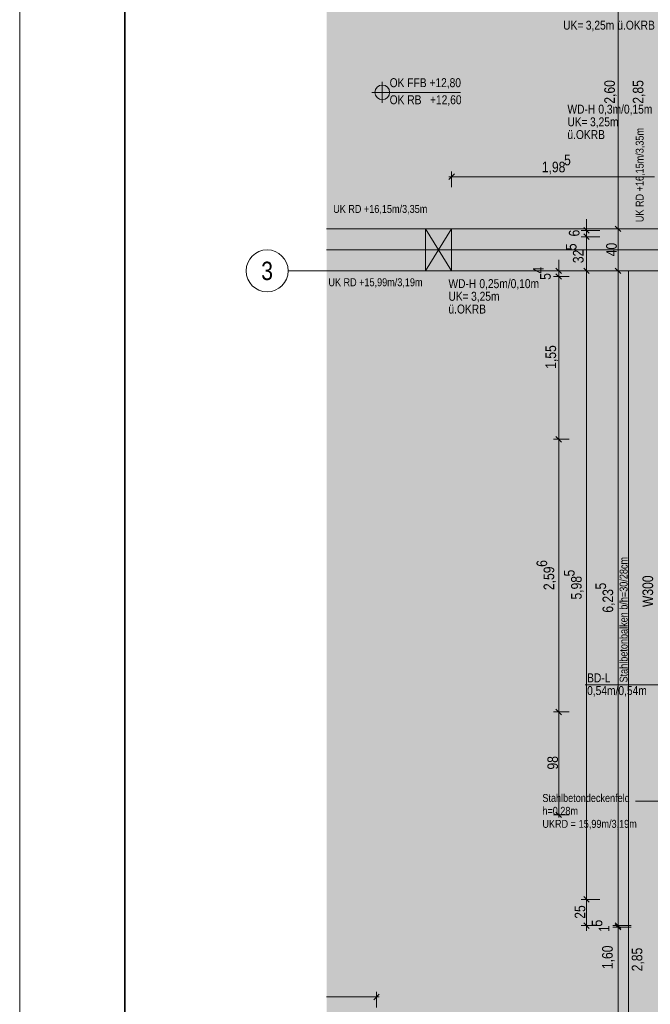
# Model space of a CAD drawing. Extents: x -620 to 3480, y 62 to 1112.
# Tile 58 of 76: x -620 to -500, y 628 to 815. Entities that reach past the tile are written whole.
import ezdxf
from ezdxf.enums import TextEntityAlignment as Align
from ezdxf.lldxf.tags import DXFTag

# ---------------------------------------------------------------- set-up
doc = ezdxf.new("R2010")
doc.units = 0
doc.layers.get('0').update_dxf_attribs({"lineweight": 13})
for name, color, linetype, lineweight, true_color in [('00_Beschriftung UZ', 3, 'Continuous', 13, 0x00ff00), ('30 -34 Innenwände- 11 Durchbruch', 4, 'Continuous', 9, 0x00ffff), ('30 -35 Decken- 1 Konstruktion-Träger- Stahlbeton', 7, 'grob-A06GA2HT8I', 13, 0x33aa00), ('30 -35 Decken- 1 Konstruktion-Träger- Stahlbeton -Ortbeton', 7, 'grob-A06GA2HT8I', 13, 0x33aa00), ('30 -35 Decken- 11 Bodendurchbruch', 7, 'Continuous', 15, 0x599559), ('70 -72 Beschriftung- 1 Beschriftung allgemein', 7, 'Continuous', 9, 0xff6633), ('70 -76 Bemaßung- 2 Allgemein', 7, 'Continuous', 5, 0x6666cc), ('iwb_Layout BA_Markierung', 7, 'Continuous', 9, 0xbadcdc), ('iwb_Schraffur_Unterzug', 7, 'Continuous', 5, 0xffffcc)]:
    doc.layers.add(name, color=color, linetype=linetype, lineweight=lineweight, true_color=true_color)
for name, color, linetype, lineweight in [('70 -71 Achsen- 1 Gebäudeachsen', 7, 'STRICHPUNKT2-A06GA2HU8I', 18), ('70 -72 Beschriftung- 5 Höhenkoten', 7, 'Continuous', 15), ('70 -75 Raumstempel- 3 Wandstempel', 7, 'Continuous', 50), ('iwb_Layout Achsbezeichung', 7, 'Continuous', 13), ('iwb_Plankopf Rahmen', 7, 'Continuous', 35)]:
    doc.layers.add(name, color=color, linetype=linetype, lineweight=lineweight)
doc.styles.get("Standard").update_dxf_attribs({"font": 'ARIALN.TTF'})
tags = doc.linetypes.add('grob-A06GA2HT8I', pattern=[14, 3, -8, 3]).pattern_tags.tags
tags[8:9] = [DXFTag(74, 4), DXFTag(75, 0), DXFTag(340, '0'), DXFTag(46, 0.0), DXFTag(50, 0.0), DXFTag(44, 0.0), DXFTag(45, 0.0)]
tags[6:7] = [DXFTag(74, 4), DXFTag(75, 0), DXFTag(340, '0'), DXFTag(46, 0.0), DXFTag(50, 0.0), DXFTag(44, 0.0), DXFTag(45, 0.0)]
tags[4:5] = [DXFTag(74, 4), DXFTag(75, 0), DXFTag(340, '0'), DXFTag(46, 0.0), DXFTag(50, 0.0), DXFTag(44, 0.0), DXFTag(45, 0.0)]
tags = doc.linetypes.add('STRICHPUNKT2', pattern=[12.7, 6.35, -3.175, 0, -3.175]).pattern_tags.tags
tags[10:11] = [DXFTag(74, 4), DXFTag(75, 0), DXFTag(340, '0'), DXFTag(46, 0.0), DXFTag(50, 0.0), DXFTag(44, 0.0), DXFTag(45, 0.0)]
tags[8:9] = [DXFTag(74, 4), DXFTag(75, 0), DXFTag(340, '0'), DXFTag(46, 0.0), DXFTag(50, 0.0), DXFTag(44, 0.0), DXFTag(45, 0.0)]
tags[6:7] = [DXFTag(74, 4), DXFTag(75, 0), DXFTag(340, '0'), DXFTag(46, 0.0), DXFTag(50, 0.0), DXFTag(44, 0.0), DXFTag(45, 0.0)]
tags[4:5] = [DXFTag(74, 4), DXFTag(75, 0), DXFTag(340, '0'), DXFTag(46, 0.0), DXFTag(50, 0.0), DXFTag(44, 0.0), DXFTag(45, 0.0)]
tags = doc.linetypes.add('STRICHPUNKT2-A06GA2HU8I', pattern=[12.7, 6.35, -3.175, 0, -3.175]).pattern_tags.tags
tags[10:11] = [DXFTag(74, 4), DXFTag(75, 0), DXFTag(340, '0'), DXFTag(46, 0.0), DXFTag(50, 0.0), DXFTag(44, 0.0), DXFTag(45, 0.0)]
tags[8:9] = [DXFTag(74, 4), DXFTag(75, 0), DXFTag(340, '0'), DXFTag(46, 0.0), DXFTag(50, 0.0), DXFTag(44, 0.0), DXFTag(45, 0.0)]
tags[6:7] = [DXFTag(74, 4), DXFTag(75, 0), DXFTag(340, '0'), DXFTag(46, 0.0), DXFTag(50, 0.0), DXFTag(44, 0.0), DXFTag(45, 0.0)]
tags[4:5] = [DXFTag(74, 4), DXFTag(75, 0), DXFTag(340, '0'), DXFTag(46, 0.0), DXFTag(50, 0.0), DXFTag(44, 0.0), DXFTag(45, 0.0)]

# ---------------------------------------------------------------- blocks, each defined once
blk = doc.blocks.new('Polygon-A06GA2HJ8I')
at = {"color": 0, "linetype": 'ByBlock', "lineweight": -2, "ltscale": 0.13}
blk.add_solid([(-496.96, 91.63), (-561.19, 91.46), (-496.8, 1077.03), (-561.19, 1077.03)], dxfattribs=at)
blk = doc.blocks.new('Referenz-A06GA2HW8I')
at = {"layer": '00_Beschriftung UZ', "color": 0, "linetype": 'Continuous', "lineweight": -2, "ltscale": 0.13}
blk.add_solid([(-500.36, 775.55), (-497.68, 776.88), (-500.35, 778.22)], dxfattribs=at)
at = {"layer": '30 -34 Innenwände- 11 Durchbruch', "color": 0, "linetype": 'Continuous', "lineweight": -2, "ltscale": 0.13}
for p, q in [((-542.38, 767.48), (-542.38, 775.48)), ((-542.38, 775.48), (-537.38, 767.48)), ((-537.38, 775.48), (-542.38, 767.48)), ((-542.38, 775.48), (-537.38, 775.48)), ((-537.38, 775.48), (-542.38, 767.48)), ((-537.38, 767.48), (-542.38, 775.48)), ((-537.38, 767.48), (-537.38, 775.48)), ((-542.38, 767.48), (-537.38, 767.48))]:
    blk.add_line(p, q, dxfattribs=at)
at = {"layer": '30 -34 Innenwände- 11 Durchbruch', "color": 0, "lineweight": -2}
for points in [[(-542.38, 767.48), (-542.38, 775.48), (-539.88, 771.48)], [(-537.38, 767.48), (-539.88, 771.48), (-537.38, 775.48)]]:
    blk.add_solid(points, dxfattribs=at)
at = {"layer": '30 -35 Decken- 1 Konstruktion-Träger- Stahlbeton', "color": 0, "lineweight": -2}
for p, q in [((-561.19, 775.48), (-2.68, 775.48)), ((-561.19, 767.48), (-2.68, 767.48))]:
    blk.add_line(p, q, dxfattribs=at)
at = {"layer": '30 -35 Decken- 1 Konstruktion-Träger- Stahlbeton -Ortbeton', "color": 0, "linetype": 'grob-A06GA2HT8I', "lineweight": -2, "ltscale": 0.13}
for p, q in [((-503.68, 610.48), (-503.68, 767.48)), ((-503.68, 767.48), (-497.68, 767.48))]:
    blk.add_line(p, q, dxfattribs=at)
at = {"layer": '30 -35 Decken- 11 Bodendurchbruch', "color": 0, "linetype": 'Continuous', "lineweight": -2, "ltscale": 0.13}
blk.add_line((-511.94, 688.66), (-495.41, 688.66), dxfattribs=at)
at = {"layer": '70 -71 Achsen- 1 Gebäudeachsen', "color": 0, "linetype": 'STRICHPUNKT2-A06GA2HU8I', "lineweight": -2, "ltscale": 0.13}
blk.add_line((-561.19, 771.48), (86.26, 771.48), dxfattribs=at)
at = {"layer": '70 -72 Beschriftung- 1 Beschriftung allgemein', "color": 0, "lineweight": -2}
blk.add_line((-502.37, 666.5), (-482.21, 666.5), dxfattribs=at)
at = {"layer": '70 -72 Beschriftung- 5 Höhenkoten', "color": 0, "linetype": 'Continuous', "lineweight": -2, "ltscale": 0.13}
for p, q in [((-550.58, 799.48), (-550.58, 803.48)), ((-550.58, 802.88), (-550.58, 801.48)), ((-550.58, 801.48), (-550.58, 802.88)), ((-552.58, 801.48), (-535.68, 801.48)), ((-551.98, 801.48), (-550.58, 801.48)), ((-550.58, 801.48), (-551.98, 801.48)), ((-549.18, 801.48), (-550.58, 801.48)), ((-550.58, 801.48), (-550.58, 800.08)), ((-550.58, 801.48), (-549.18, 801.48)), ((-550.58, 800.08), (-550.58, 801.48))]:
    blk.add_line(p, q, dxfattribs=at)
for major_axis in [(0, 1.4), (1.4, 0), (-1.4, 0), (0, -1.4)]:
    blk.add_ellipse((-550.58, 801.48), major_axis=major_axis, ratio=1, start_param=0, end_param=1.570796, dxfattribs=at)
at = {"layer": '70 -76 Bemaßung- 2 Allgemein', "color": 0, "linetype": 'Continuous', "lineweight": -2, "ltscale": 0.13}
for p, q in [((-505.68, 776.54), (-505.68, 826.42)), ((-537.92, 784.89), (-536.85, 785.95)), ((-537.38, 783.42), (-537.38, 786.42)), ((-537.88, 785.42), (-536.32, 785.42)), ((-498.75, 785.42), (-536.32, 785.42)), ((-511.68, 776.24), (-511.68, 777.3)), ((-505.68, 774.48), (-505.68, 776.54)), ((-505.68, 776.48), (-505.68, 774.42)), ((-509.18, 775.18), (-512.68, 775.18)), ((-511.15, 774.65), (-512.22, 775.71)), ((-511.68, 774.18), (-511.68, 776.24)), ((-511.68, 773.98), (-511.68, 775.18)), ((-511.68, 774.98), (-511.68, 772.92)), ((-511.68, 774.98), (-511.68, 772.92)), ((-503.18, 775.48), (-506.68, 775.48)), ((-503.18, 775.48), (-506.68, 775.48)), ((-505.15, 774.95), (-506.22, 776.01)), ((-506.22, 776.01), (-505.15, 774.95)), ((-509.18, 773.98), (-512.68, 773.98)), ((-509.18, 773.98), (-512.68, 773.98)), ((-512.22, 774.51), (-511.15, 773.45)), ((-512.22, 774.51), (-511.15, 773.45)), ((-511.68, 772.92), (-511.68, 771.86)), ((-511.68, 768.54), (-511.68, 772.92)), ((-505.68, 768.54), (-505.68, 774.42)), ((-516.99, 768.54), (-516.99, 769.6)), ((-514.99, 767.48), (-517.99, 767.48)), ((-516.46, 766.95), (-517.52, 768.01)), ((-516.99, 766.98), (-516.99, 768.54)), ((-516.99, 766.4), (-516.99, 767.48)), ((-509.18, 767.48), (-512.68, 767.48)), ((-509.18, 767.48), (-512.68, 767.48)), ((-511.15, 766.95), (-512.22, 768.01)), ((-512.22, 768.01), (-511.15, 766.95)), ((-511.68, 766.48), (-511.68, 768.54)), ((-511.68, 768.48), (-511.68, 766.42)), ((-503.18, 767.48), (-506.68, 767.48)), ((-503.18, 767.48), (-506.68, 767.48)), ((-505.15, 766.95), (-506.22, 768.01)), ((-506.22, 768.01), (-505.15, 766.95)), ((-505.68, 766.48), (-505.68, 768.54)), ((-505.68, 768.48), (-505.68, 766.42)), ((-514.99, 766.4), (-517.99, 766.4)), ((-514.99, 766.4), (-517.99, 766.4)), ((-517.52, 766.93), (-516.46, 765.87)), ((-517.52, 766.93), (-516.46, 765.87)), ((-516.99, 766.9), (-516.99, 765.34)), ((-516.99, 766.9), (-516.99, 765.34)), ((-516.99, 765.34), (-516.99, 764.28)), ((-516.99, 736.46), (-516.99, 765.34)), ((-511.68, 648.84), (-511.68, 766.42)), ((-505.68, 643.84), (-505.68, 766.42)), ((-514.99, 735.4), (-517.99, 735.4)), ((-514.99, 735.4), (-517.99, 735.4)), ((-516.46, 734.87), (-517.52, 735.93)), ((-517.52, 735.93), (-516.46, 734.87)), ((-516.99, 734.9), (-516.99, 736.46)), ((-516.99, 735.9), (-516.99, 734.34)), ((-516.99, 684.54), (-516.99, 734.34)), ((-516.99, 682.98), (-516.99, 684.54)), ((-514.99, 683.48), (-517.99, 683.48)), ((-514.99, 683.48), (-517.99, 683.48)), ((-516.46, 682.95), (-517.52, 684.01)), ((-517.52, 684.01), (-516.46, 682.95)), ((-516.99, 683.98), (-516.99, 682.42)), ((-516.99, 664.94), (-516.99, 682.42)), ((-514.99, 663.88), (-517.99, 663.88)), ((-516.46, 663.35), (-517.52, 664.41)), ((-516.99, 663.38), (-516.99, 664.94)), ((-509.18, 647.78), (-512.68, 647.78)), ((-509.18, 647.78), (-512.68, 647.78)), ((-511.15, 647.25), (-512.22, 648.31)), ((-512.22, 648.31), (-511.15, 647.25)), ((-511.68, 646.78), (-511.68, 648.84)), ((-511.68, 648.78), (-511.68, 646.72)), ((-511.68, 643.84), (-511.68, 646.72)), ((-511.15, 642.25), (-512.22, 643.31)), ((-511.68, 641.78), (-511.68, 643.84)), ((-505.15, 642.25), (-506.22, 643.31)), ((-505.15, 642.25), (-506.22, 643.31)), ((-505.68, 643.84), (-505.68, 644.9)), ((-505.68, 641.78), (-505.68, 643.84)), ((-505.68, 641.78), (-505.68, 643.84)), ((-505.68, 643.48), (-505.68, 641.42)), ((-505.68, 643.48), (-505.68, 641.42)), ((-509.18, 642.78), (-512.68, 642.78)), ((-503.18, 642.78), (-506.68, 642.78)), ((-503.18, 642.78), (-506.68, 642.78)), ((-503.18, 642.48), (-506.68, 642.48)), ((-503.18, 642.48), (-506.68, 642.48)), ((-506.22, 643.01), (-505.15, 641.95)), ((-506.22, 643.01), (-505.15, 641.95)), ((-505.68, 642.48), (-505.68, 642.78)), ((-505.68, 641.42), (-505.68, 640.36)), ((-505.68, 611.54), (-505.68, 641.42)), ((-551.68, 627.19), (-551.68, 630.19)), ((-552.75, 629.19), (-561.19, 629.19)), ((-551.18, 629.19), (-552.75, 629.19)), ((-551.15, 629.72), (-552.22, 628.65))]:
    blk.add_line(p, q, dxfattribs=at)
at = {"layer": '00_Beschriftung UZ', "color": 0, "linetype": 'ByBlock', "lineweight": -2, "ltscale": 0.13, "insert": (-502.32, 776.76), "char_height": 1.5103, "attachment_point": 1, "rotation": 90}
blk.add_mtext('{\\fArial Narrow;UK RD +16,15m/3,35m}', dxfattribs=at)
at = {"layer": '00_Beschriftung UZ', "color": 0, "linetype": 'Continuous', "lineweight": -2, "ltscale": 0.13, "char_height": 1.5103, "attachment_point": 1}
for s, insert in [('{\\fArial Narrow;UK RD +16,15m/3,35m}', (-559.94, 780.03)), ('{\\fArial Narrow;UK RD +15,99m/3,19m}', (-560.85, 766.07))]:
    blk.add_mtext(s, dxfattribs=dict(at, insert=insert))
at = {"layer": '30 -34 Innenwände- 11 Durchbruch', "color": 0, "linetype": 'Continuous', "lineweight": -2, "ltscale": 0.13, "char_height": 1.7, "attachment_point": 1}
for s, insert in [('{\\fArial Narrow;UK=}', (-516.13, 815.13)), ('{\\fArial Narrow;3,25m}', (-511.82, 815.13)), ('{\\fArial Narrow;ü.OKRB}', (-505.82, 815.13)), ('{\\fArial Narrow;WD-H}', (-515.32, 799.13)), ('{\\fArial Narrow;0,3m/0,15m}', (-509.43, 799.13)), ('{\\fArial Narrow;UK=}', (-515.32, 796.72)), ('{\\fArial Narrow;3,25m}', (-511.01, 796.72)), ('{\\fArial Narrow;ü.OKRB}', (-515.32, 794.29)), ('{\\fArial Narrow;WD-H}', (-537.98, 765.9)), ('{\\fArial Narrow;0,25m/0,10m}', (-532.09, 765.9)), ('{\\fArial Narrow;UK=}', (-537.98, 763.49)), ('{\\fArial Narrow;3,25m}', (-533.67, 763.49)), ('{\\fArial Narrow;ü.OKRB}', (-537.98, 761.06))]:
    blk.add_mtext(s, dxfattribs=dict(at, insert=insert))
at = {"layer": '30 -35 Decken- 11 Bodendurchbruch', "color": 0, "linetype": 'Continuous', "lineweight": -2, "ltscale": 0.13, "char_height": 1.7, "attachment_point": 1}
for s, insert in [('{\\fArial Narrow;BD-L}', (-511.57, 690.82)), ('{\\fArial Narrow;0,54m/0,54m}', (-511.57, 688.39))]:
    blk.add_mtext(s, dxfattribs=dict(at, insert=insert))
at = {"layer": '70 -72 Beschriftung- 1 Beschriftung allgemein', "color": 0, "linetype": 'Continuous', "lineweight": -2, "ltscale": 0.13, "insert": (-505.38, 689.09), "char_height": 1.5103, "attachment_point": 1, "rotation": 90}
blk.add_mtext('{\\fArial Narrow;Stahlbetonbalken b/h=30/28cm}', dxfattribs=at)
at = {"layer": '70 -72 Beschriftung- 1 Beschriftung allgemein', "color": 0, "linetype": 'Continuous', "lineweight": -2, "ltscale": 0.13, "char_height": 1.5103, "attachment_point": 1}
for s, insert in [('{\\fArial Narrow;Stahlbetondeckenfeld}', (-520.09, 667.84)), ('{\\fArial Narrow;h=0,28m}', (-520.09, 665.39)), ('{\\fArial Narrow;UKRD}', (-520.09, 662.91)), ('{\\fArial Narrow;=}', (-514.75, 662.91)), ('{\\fArial Narrow;15,99m/3,19m}', (-513.17, 662.91))]:
    blk.add_mtext(s, dxfattribs=dict(at, insert=insert))
at = {"layer": '70 -72 Beschriftung- 5 Höhenkoten', "color": 0, "linetype": 'Continuous', "lineweight": -2, "ltscale": 0.13, "char_height": 1.7, "attachment_point": 1}
for s, insert in [('{\\fArial Narrow;OK FFB +12,80}', (-549.18, 804.17)), ('{\\fArial Narrow;OK RB   +12,60}', (-549.18, 800.92))]:
    blk.add_mtext(s, dxfattribs=dict(at, insert=insert))
at = {"layer": '70 -75 Raumstempel- 3 Wandstempel', "color": 0, "linetype": 'Continuous', "lineweight": -2, "ltscale": 0.13, "insert": (-501.02, 703.44), "char_height": 2.0138, "attachment_point": 1, "rotation": 90}
blk.add_mtext('{\\fArial Narrow;W300}', dxfattribs=at)
at = {"layer": '70 -76 Bemaßung- 2 Allgemein', "color": 0, "linetype": 'Continuous', "lineweight": -2, "ltscale": 0.13, "char_height": 2.0138, "attachment_point": 1, "rotation": 90}
for s, insert in [('{\\fArial Narrow;2,60}', (-508.3, 799.32)), ('{\\fArial Narrow;2,85}', (-502.87, 799.32)), ('{\\fArial Narrow;6}', (-515.04, 774.03)), ('{\\fArial Narrow;5}', (-515.61, 771.42)), ('{\\fArial Narrow;40}', (-507.94, 770.26)), ('{\\fArial Narrow;32}', (-514.27, 768.95)), ('{\\fArial Narrow;4}', (-521.86, 766.96)), ('{\\fArial Narrow;5}', (-520.52, 765.77)), ('{\\fArial Narrow;1,55}', (-519.5, 748.83)), ('{\\fArial Narrow;6}', (-521.2, 711.11)), ('{\\fArial Narrow;2,59}', (-519.86, 706.68)), ('{\\fArial Narrow;5}', (-515.98, 709.28)), ('{\\fArial Narrow;5,98}', (-514.63, 704.88)), ('{\\fArial Narrow;5}', (-509.98, 706.79)), ('{\\fArial Narrow;6,23}', (-508.63, 702.38)), ('{\\fArial Narrow;98}', (-519.14, 672.5)), ('{\\fArial Narrow;25}', (-513.94, 644.08)), ('{\\fArial Narrow;5}', (-510.7, 642.6)), ('{\\fArial Narrow;1}', (-509.35, 641.56)), ('{\\fArial Narrow;1,60}', (-508.71, 634.49)), ('{\\fArial Narrow;2,85}', (-503.07, 634.07))]:
    blk.add_mtext(s, dxfattribs=dict(at, insert=insert))
at = {"layer": '70 -76 Bemaßung- 2 Allgemein', "color": 0, "linetype": 'Continuous', "lineweight": -2, "ltscale": 0.13, "char_height": 2.0138, "attachment_point": 1}
for s, insert in [('{\\fArial Narrow;5}', (-515.96, 789.61)), ('{\\fArial Narrow;1,98}', (-520.2, 788.27))]:
    blk.add_mtext(s, dxfattribs=dict(at, insert=insert))
blk = doc.blocks.new('Referenz-A06GA2HY8I')
at = {"layer": 'iwb_Schraffur_Unterzug', "linetype": 'Continuous', "ltscale": 0.13}
for points in [[(-561.19, 775.48), (-2.68, 775.48), (-2.68, 767.48)], [(-561.19, 775.48), (-2.68, 767.48), (-561.19, 769.75)], [(-561.19, 769.75), (-2.68, 767.48), (-561.19, 767.48)]]:
    blk.add_solid(points, dxfattribs=at)

msp = doc.modelspace()

# ---------------------------------------------------------------- linework, layer by layer
at = {"layer": 'iwb_Layout Achsbezeichung', "linetype": 'STRICHPUNKT2', "lineweight": 13, "ltscale": 0.39}
msp.add_line((-561.19, 767.48), (-568.52, 767.48), dxfattribs=at)
at = {"layer": 'iwb_Layout Achsbezeichung', "ltscale": 0.39}
msp.add_circle((-572.52, 767.48), 4, dxfattribs=at)
at = {"layer": 'iwb_Plankopf Rahmen', "color": 8, "lineweight": 13, "ltscale": 0.13, "true_color": 0x808080}
msp.add_lwpolyline([(300.35, 62.43), (-619.65, 62.43), (-619.65, 1112.43), (300.35, 1112.43), (300.35, 62.43)], close=True, dxfattribs=at)
at = {"layer": 'iwb_Plankopf Rahmen', "ltscale": 0.35}
msp.add_lwpolyline([(-599.65, 67.43), (-599.65, 1107.43), (295.35, 1107.43), (295.35, 67.43), (-599.65, 67.43)], close=True, dxfattribs=at)

# ---------------------------------------------------------------- block references
at = {"color": 8, "lineweight": 13, "ltscale": 0.13, "true_color": 0x808080}
msp.add_blockref('Referenz-A06GA2HW8I', (0, 0), dxfattribs=at)
at = {"color": 8, "lineweight": 25, "ltscale": 0.25, "true_color": 0x808080}
msp.add_blockref('Referenz-A06GA2HY8I', (0, 0), dxfattribs=at)
at = {"layer": 'iwb_Layout BA_Markierung', "ltscale": 0.13}
msp.add_blockref('Polygon-A06GA2HJ8I', (0, 0), dxfattribs=at)

# ---------------------------------------------------------------- texts
at = {"layer": 'iwb_Layout Achsbezeichung', "ltscale": 0.39}
msp.add_text('3', height=3.5, dxfattribs=at).set_placement((-572.52, 767.48), align=Align.MIDDLE_CENTER)

doc.saveas('drawing.dxf')
